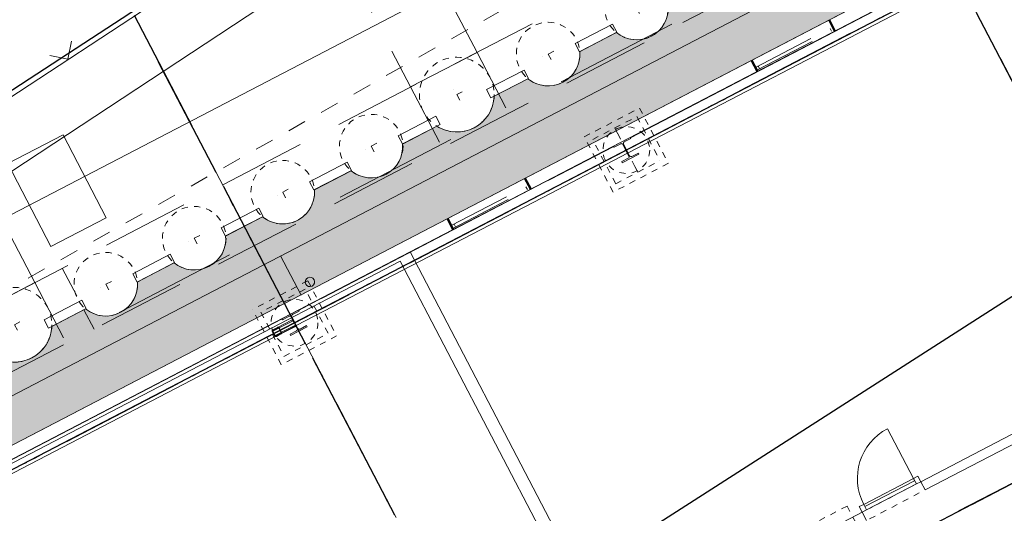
# Model space of a CAD drawing. Header units: metres. Extents: x -535942 to -530626, y -1087729 to -1086275.
# Tile 178 of 247: x -534200 to -534185, y -1086809 to -1086801. Entities that reach past the tile are written whole.
import ezdxf

# ---------------------------------------------------------------- set-up
doc = ezdxf.new("R2010")
doc.units = ezdxf.units.M
for name, pattern in [('A_CARA_07', [7, 5, -2]), ('A_CARA_15', [7.6, 5, -1.3, 0, -1.3]), ('B_CARA_02', [2, 1, -1]), ('B_CARA_03', [3, 2, -1]), ('B_CARA_12', [2.6, 1, -0.8, 0, -0.8]), ('C_1', [0.6, 0.3, -0.3]), ('Čerchovaná 20mm', [3000, 2000, -500, 0, -500]), ('Čerchovaná 3mm', [5, 3, -1, 0, -1])]:
    doc.linetypes.add(name, pattern=pattern)
for name, color, linetype in [('2', 7, 'Continuous'), ('23', 7, 'Continuous'), ('_blok katastr', 7, 'Continuous'), ('_blok SS sítě', 7, 'Continuous'), ('_blok zaměření - nové', 7, 'Continuous'), ('_základy', 7, 'Continuous'), ('CA_ZÁKLADY PAŽENÍ', 10, 'A_CARA_07'), ('RP_kom_odvodnění', 160, 'Continuous')]:
    doc.layers.add(name, color=color, linetype=linetype)
for name, color, linetype, lineweight in [('AG budovy tence', 240, 'Continuous', 18), ('AG budovy tluste', 240, 'Continuous', 50), ('AG kanal destova', 24, 'G_POTR_626_PN', 35), ('AG silno NN', 251, 'G_VED_660_PN', 13), ('CA_DVERE18', 8, 'Continuous', 9), ('CA_DVERE25', 7, 'Continuous', 9), ('CA_DVERE_NEVHRA1', 3, 'Čerchovaná 3mm', 13), ('CA_NEVHRA', 3, 'A_CARA_07', 9), ('CA_OKNA25', 7, 'Continuous', 13), ('CA_OSY', 5, 'A_CARA_15', 18), ('CA_POHHRA25', 7, 'Continuous', 25), ('CA_PROVIZORIA', 105, 'Continuous', 25), ('CA_REZY', 1, 'Continuous', 50), ('CA_ZAKLADY25', 7, 'Continuous', 18), ('RP_kom_popis', 240, 'Continuous', 35), ('RP_kom_srafy_chodnik', 31, 'Continuous', 18), ('RP_komunikace', 240, 'Continuous', 35)]:
    doc.layers.add(name, color=color, linetype=linetype, lineweight=lineweight)
doc.layers.add('AG_Demolice', color=7, linetype='Continuous', lineweight=25, true_color=0xff8000)
doc.layers.add('AG_revizni oblacek', color=111, linetype='Continuous', plot=False)
doc.layers.add('BT_hranice_parcel', color=7, linetype='Continuous', true_color=0x007f00)
doc.linetypes.add('G_POTR_626_PN', pattern='A,0.5,-1,2,-6.5,[8,hpfmlin.shx,S=1,R=0,X=0,Y=0],-6.5,2,-1,0.5', length=20)
doc.linetypes.add('G_POTR_632_PN', pattern='A,0.5,-1,2,-6.5,[13,hpfmlin.shx,S=1,R=0,X=0,Y=0],-6.5,2,-1,0.5', length=20)
doc.linetypes.add('G_VED_660_PN', pattern='A,0.5,-1,2,-6.5,[28,hpfmlin.shx,S=1,R=0,X=0,Y=0],-6.5,2,-1,0.5', length=20)

# ---------------------------------------------------------------- blocks, each defined once
blk = doc.blocks.new('_KATASTR')
at = {"layer": 'BT_hranice_parcel', "lineweight": -3}
for points in [[(-534493.78, -1086969.89), (-534465.8, -1086959.93), (-534429.9, -1086944.73), (-534384.85, -1086920.69), (-534356.67, -1086902.53), (-534277.7, -1086851.96), (-534273.32, -1086849.11), (-534236.73, -1086825.56), (-534052.87, -1086705.47), (-533854.49, -1086591.17)], [(-534124.29, -1086793.41), (-534124.09, -1086799.01), (-534126.44, -1086803.61), (-534131.44, -1086806.72), (-534166.27, -1086820.42), (-534181.33, -1086826.86), (-534198.96, -1086836), (-534207.29, -1086819.86), (-534135.23, -1086773.61), (-534124.29, -1086793.41)]]:
    blk.add_lwpolyline(points, dxfattribs=at)
blk = doc.blocks.new('SS nízké napětí')
at = {"layer": 'AG silno NN', "ltscale": 0.7}
blk.add_line((-534249.69672, -1086835.67045), (-534169.587, -1086782.793), dxfattribs=at)
blk = doc.blocks.new('Z212')
at = {"color": 0, "lineweight": -2}
for p, q in [((-0.21, 0.21), (0, 0)), ((0, 0), (0.21, 0.21))]:
    blk.add_line(p, q, dxfattribs=at)
blk = doc.blocks.new('Zaměření - zekan')
at = {"layer": '2', "color": 251, "linetype": 'C_1', "lineweight": 15}
blk.add_line((-534177.12, -1086791.84), (-534205.49, -1086807.9), dxfattribs=at)
at = {"layer": '23', "color": 252, "lineweight": 15}
blk.add_line((-534205.99, -1086805.6), (-534198.02, -1086800.37), dxfattribs=at)
at = {"layer": '23', "color": 252, "lineweight": 15, "rotation": 33.3}
blk.add_blockref('Z212', (-534199.72, -1086801.48), dxfattribs=at)
blk = doc.blocks.new('půdorys nový')
at = {"color": 251, "lineweight": 15}
for p, q in [((253.917, 82.811), (253.617, 82.811)), ((253.617, 82.811), (253.617, 82.792)), ((253.617, 82.792), (253.734, 82.792)), ((253.761, 82.765), (253.761, 82.557)), ((253.772, 82.557), (253.772, 82.765)), ((253.799, 82.792), (253.917, 82.792)), ((253.917, 82.792), (253.917, 82.811)), ((259.917, 82.811), (259.617, 82.811)), ((259.617, 82.811), (259.617, 82.792)), ((259.617, 82.792), (259.734, 82.792)), ((259.761, 82.765), (259.761, 82.557)), ((259.772, 82.557), (259.772, 82.765)), ((259.799, 82.792), (259.917, 82.792)), ((259.917, 82.792), (259.917, 82.811)), ((253.386, 82.701), (253.386, 82.621)), ((253.395, 82.621), (253.395, 82.701)), ((253.395, 82.701), (253.504, 82.701)), ((253.395, 82.621), (253.504, 82.621)), ((253.491, 82.721), (253.407, 82.721)), ((253.407, 82.713), (253.491, 82.713)), ((253.491, 82.609), (253.407, 82.609)), ((253.407, 82.601), (253.491, 82.601)), ((253.742, 82.721), (253.491, 82.721)), ((253.491, 82.721), (253.742, 82.721)), ((253.491, 82.601), (253.742, 82.601)), ((253.491, 82.601), (253.742, 82.601)), ((253.504, 82.701), (253.504, 82.621)), ((253.512, 82.621), (253.512, 82.701)), ((253.512, 82.701), (253.761, 82.701)), ((253.512, 82.621), (253.761, 82.621)), ((253.734, 82.53), (253.617, 82.53)), ((253.617, 82.53), (253.617, 82.511)), ((253.617, 82.511), (253.917, 82.511)), ((253.917, 82.53), (253.799, 82.53)), ((253.917, 82.511), (253.917, 82.53)), ((259.734, 82.53), (259.617, 82.53)), ((259.617, 82.53), (259.617, 82.511)), ((259.617, 82.511), (259.917, 82.511)), ((259.917, 82.53), (259.799, 82.53)), ((259.917, 82.511), (259.917, 82.53))]:
    blk.add_line(p, q, dxfattribs=at)
at = {"color": 251, "lineweight": 15, "flags": 128}
for points in [[(253.407, 82.721), (253.403, 82.721), (253.398, 82.719), (253.394, 82.717), (253.391, 82.714), (253.388, 82.71), (253.387, 82.706), (253.386, 82.701)], [(253.386, 82.621), (253.387, 82.617), (253.388, 82.613), (253.391, 82.609), (253.394, 82.606), (253.398, 82.603), (253.403, 82.602), (253.407, 82.601)], [(253.395, 82.701), (253.395, 82.704), (253.396, 82.707), (253.398, 82.709), (253.4, 82.711), (253.402, 82.712), (253.405, 82.713), (253.407, 82.713)], [(253.407, 82.609), (253.405, 82.61), (253.402, 82.611), (253.4, 82.612), (253.398, 82.614), (253.396, 82.616), (253.395, 82.619), (253.395, 82.621)], [(253.512, 82.701), (253.512, 82.706), (253.51, 82.71), (253.508, 82.714), (253.504, 82.717), (253.5, 82.719), (253.496, 82.721), (253.491, 82.721)], [(253.491, 82.713), (253.494, 82.713), (253.497, 82.712), (253.499, 82.711), (253.501, 82.709), (253.503, 82.707), (253.504, 82.704), (253.504, 82.701)], [(253.504, 82.621), (253.504, 82.619), (253.503, 82.616), (253.501, 82.614), (253.499, 82.612), (253.497, 82.611), (253.494, 82.61), (253.491, 82.609)], [(253.491, 82.601), (253.496, 82.602), (253.5, 82.603), (253.504, 82.606), (253.508, 82.609), (253.51, 82.613), (253.512, 82.617), (253.512, 82.621)]]:
    blk.add_lwpolyline(points, dxfattribs=at)
at = {"color": 251, "lineweight": 15}
for centre, start, end in [((253.734, 82.765), 0, 90), ((253.799, 82.765), 90, 180), ((259.734, 82.765), 0, 90), ((259.799, 82.765), 90, 180), ((253.734, 82.557), 270, 0), ((253.799, 82.557), 180, 270), ((259.734, 82.557), 270, 0), ((259.799, 82.557), 180, 270)]:
    blk.add_arc(centre, 0.027, start, end, dxfattribs=at)
for centre, start_param, end_param in [((253.742, 82.701), 4.712389, 6.283185), ((253.742, 82.621), 3.141593, 4.712389)]:
    blk.add_ellipse(centre, major_axis=(0, 0.02), ratio=0.953124, start_param=start_param, end_param=end_param, dxfattribs=at)
at = {"layer": 'CA_OKNA25', "color": 251, "linetype": 'B_CARA_12', "lineweight": 13}
for p, q in [((256.717, 82.882), (258.117, 82.882)), ((256.717, 82.832), (258.117, 82.832)), ((256.767, 82.882), (256.767, 82.832)), ((258.067, 82.882), (258.067, 82.832)), ((262.217, 82.882), (263.617, 82.882)), ((262.217, 82.832), (263.617, 82.832)), ((262.267, 82.882), (262.267, 82.832)), ((263.567, 82.882), (263.567, 82.832))]:
    blk.add_line(p, q, dxfattribs=at)
at = {"layer": 'CA_OSY', "color": 251, "lineweight": 15}
for p, q in [((253.767, 11.234), (253.767, 87.661)), ((265.767, 11.234), (265.767, 87.661)), ((224.853, 82.662), (319.849, 82.662)), ((224.853, 75.057), (318.349, 75.057))]:
    blk.add_line(p, q, dxfattribs=at)
at = {"layer": 'CA_POHHRA25', "color": 251, "lineweight": 15}
for p, q in [((254.367, 82.807), (254.267, 82.807)), ((258.467, 82.807), (258.367, 82.807)), ((253.763, 82.607), (247.771, 82.607)), ((254.267, 82.607), (253.771, 82.607)), ((258.367, 82.607), (254.267, 82.607)), ((259.763, 82.607), (258.367, 82.607)), ((265.607, 82.607), (259.771, 82.607))]:
    blk.add_line(p, q, dxfattribs=at)
at = {"layer": 'CA_REZY', "color": 251, "lineweight": 15}
for p, q in [((276.502, 83.011), (229.032, 83.011)), ((247.917, 82.807), (253.617, 82.807)), ((253.917, 82.807), (254.267, 82.807)), ((254.367, 82.807), (258.367, 82.807)), ((258.467, 82.807), (259.617, 82.807)), ((259.917, 82.807), (265.507, 82.807))]:
    blk.add_line(p, q, dxfattribs=at)
at = {"layer": 'CA_REZY', "color": 251}
for points in [[(256.717, 83.012), (256.717, 82.812)], [(258.117, 83.011), (258.117, 82.812)], [(262.217, 83.011), (262.217, 82.807)], [(263.617, 83.012), (263.617, 82.807)]]:
    blk.add_lwpolyline(points, dxfattribs=at)
at = {"layer": 'CA_REZY', "color": 251, "lineweight": 15}
for start, end in [(90, 180), (180, 0), (0, 90)]:
    blk.add_arc((254.289, 83.128), 0.075, start, end, dxfattribs=at)
blk = doc.blocks.new('A$Cf874449e')
at = {"layer": 'CA_PROVIZORIA', "color": 251, "linetype": 'Continuous', "lineweight": 15, "ltscale": 0.25}
blk.add_lwpolyline([(22.1, 2.89), (22.1, 4.39), (21.1, 4.39), (21.1, 2.89)], close=True, dxfattribs=at)
at = {"layer": 'CA_PROVIZORIA', "color": 251, "linetype": 'G_POTR_632_PN', "lineweight": 15}
blk.add_lwpolyline([(11.825, 3.64), (40, 3.64), (40, 3.288)], dxfattribs=at)
blk = doc.blocks.new('A$C137ecb03')
at = {"layer": 'CA_OSY', "color": 0, "ltscale": 0.25}
for p, q in [((375, 275), (375, 475)), ((475, 375), (275, 375))]:
    blk.add_line(p, q, dxfattribs=at)
at = {"layer": 'CA_ZÁKLADY PAŽENÍ', "color": 0, "lineweight": -2, "ltscale": 0.5}
blk.add_circle((375, 375), 600, dxfattribs=at)
blk = doc.blocks.new('A$C5bbdcc0f')
at = {"layer": 'CA_OSY', "color": 0, "ltscale": 0.25}
for p, q in [((450, 350), (450, 550)), ((550, 450), (350, 450))]:
    blk.add_line(p, q, dxfattribs=at)
at = {"layer": 'CA_ZÁKLADY PAŽENÍ', "color": 0, "lineweight": -2, "ltscale": 0.5}
blk.add_circle((450, 450), 510, dxfattribs=at)
blk = doc.blocks.new('A$Ce203e9d8')
at = {"layer": 'AG_revizni oblacek', "ltscale": 0.5}
for p, q in [((-4.914, 0), (88.706, 0)), ((-4.914, -7.605), (88.706, -7.605))]:
    blk.add_line(p, q, dxfattribs=at)
at = {"layer": 'CA_ZÁKLADY PAŽENÍ', "color": 251, "linetype": 'B_CARA_03', "lineweight": 13, "ltscale": 0.5}
for p, q in [((20.6, 2.495), (20.6, 1.395)), ((27.4, 2.495), (27.4, 1.395)), ((28.6, 2.495), (28.6, 1.395))]:
    blk.add_line(p, q, dxfattribs=at)
at = {"layer": 'CA_ZÁKLADY PAŽENÍ', "color": 251, "linetype": 'B_CARA_03', "lineweight": 13, "ltscale": 0.25}
blk.add_line((21.1, 2.495), (21.1, 1.395), dxfattribs=at)
at = {"layer": 'CA_ZÁKLADY PAŽENÍ', "color": 251, "linetype": 'B_CARA_03', "lineweight": 13, "ltscale": 0.7}
for points in [[(19.4, 2.495), (20.6, 2.495), (20.6, 5.245), (19.4, 5.245)], [(27.4, 2.495), (28.6, 2.495), (28.6, 5.245), (27.4, 5.245)], [(82.1, 1.395), (82.1, 2.495), (-2.95, 2.495), (-2.95, -4.227), (-4.84, -6.117), (-4.062, -6.895), (-1.85, -4.683), (-1.85, 1.395)], [(20.46, 1.895), (20.46, 1.745), (21.14, 1.745), (21.14, 1.895)], [(22.06, 1.895), (22.06, 1.745), (22.74, 1.745), (22.74, 1.895)], [(23.66, 1.895), (23.66, 1.745), (24.34, 1.745), (24.34, 1.895)], [(25.26, 1.895), (25.26, 1.745), (25.94, 1.745), (25.94, 1.895)], [(26.86, 1.895), (26.86, 1.745), (27.54, 1.745), (27.54, 1.895)], [(28.46, 1.895), (28.46, 1.745), (29.14, 1.745), (29.14, 1.895)], [(30.06, 1.895), (30.06, 1.745), (30.74, 1.745), (30.74, 1.895)]]:
    blk.add_lwpolyline(points, close=True, dxfattribs=at)
at = {"layer": 'CA_POHHRA25', "color": 251, "linetype": 'B_CARA_03', "lineweight": 13, "xscale": 0.001, "yscale": 0.001, "zscale": 0.001}
for name, p in [('A$C137ecb03', (19.625, 1.67)), ('A$C137ecb03', (27.625, 1.67)), ('A$C5bbdcc0f', (21.15, 1.495)), ('A$C5bbdcc0f', (22.75, 1.495)), ('A$C5bbdcc0f', (24.35, 1.495)), ('A$C5bbdcc0f', (25.95, 1.495)), ('A$C5bbdcc0f', (29.15, 1.495)), ('A$C5bbdcc0f', (30.75, 1.495))]:
    blk.add_blockref(name, p, dxfattribs=at)
blk = doc.blocks.new('přeložka náhon')
at = {"layer": 'AG kanal destova', "color": 251, "lineweight": 13, "ltscale": 0.7}
for points in [[(-534216.218, -1086815.005), (-534172.405, -1086792.184)], [(-534195.98, -1086805.265), (-534196.308, -1086804.634)]]:
    blk.add_lwpolyline(points, dxfattribs=at)
at = {"layer": 'RP_kom_odvodnění', "color": 251, "linetype": 'B_CARA_02', "lineweight": 13, "ltscale": 2}
blk.add_line((-534143.929, -1086776.868), (-534218.176, -1086815.599), dxfattribs=at)
blk = doc.blocks.new('A$Cf8a33a96')
at = {"layer": 'AG_revizni oblacek', "linetype": 'Čerchovaná 20mm'}
for p, q in [((224960, -9246), (224960, 67435)), ((236960, -9246), (236960, 67435)), ((196046, 62435), (289987, 62435)), ((196046, 54830), (289987, 54830))]:
    blk.add_line(p, q, dxfattribs=at)
at = {"layer": 'CA_NEVHRA', "color": 252, "lineweight": 13}
for p, q in [((224960, 62736), (224960, 62935)), ((230960, 62736), (230960, 62935)), ((224960, 62435), (224960, 62736)), ((230960, 62435), (230960, 62736)), ((224760, 62435), (224460, 62435)), ((224960, 62435), (224760, 62435)), ((224960, 62435), (224960, 62136)), ((224960, 62435), (225160, 62435)), ((225160, 62435), (225460, 62435)), ((230760, 62435), (230460, 62435)), ((230960, 62435), (230760, 62435)), ((230960, 62435), (230960, 62136)), ((230960, 62435), (231160, 62435)), ((231160, 62435), (231460, 62435)), ((224960, 62136), (224960, 61935)), ((230960, 62136), (230960, 61935))]:
    blk.add_line(p, q, dxfattribs=at)
for centre in [(224960, 62435), (230960, 62435)]:
    blk.add_circle(centre, 375, dxfattribs=at)
at = {"layer": 'CA_ZAKLADY25', "color": 252, "linetype": 'B_CARA_03', "lineweight": 13}
for p, q in [((224460, 61935), (224460, 62935)), ((225460, 62935), (224460, 62935)), ((225460, 62935), (225460, 61935)), ((230460, 61935), (230460, 62935)), ((230460, 62935), (231460, 62935)), ((231460, 62935), (231460, 61935)), ((225360, 62835), (224560, 62835)), ((224560, 62835), (224560, 62035)), ((225360, 62035), (225360, 62835)), ((230560, 62035), (230560, 62835)), ((230560, 62835), (231360, 62835)), ((231360, 62835), (231360, 62035)), ((225460, 61935), (224460, 61935)), ((224560, 62035), (225360, 62035)), ((231460, 61935), (230460, 61935)), ((230560, 62035), (231360, 62035)), ((231460, 55731), (230460, 55731)), ((231460, 55731), (231460, 54731))]:
    blk.add_line(p, q, dxfattribs=at)
blk = doc.blocks.new('A$C3fb6d5f6')
at = {"layer": 'AG_revizni oblacek', "linetype": 'Čerchovaná 20mm'}
for p, q in [((24935, -15041), (24935, 7540)), ((36935, -15041), (36935, 7540)), ((-4209, 0), (91101, 0)), ((-4209, -7605), (91101, -7605))]:
    blk.add_line(p, q, dxfattribs=at)
at = {"layer": 'CA_DVERE18', "color": 240, "lineweight": 13}
for p, q in [((32585, -6805), (32585, -5905)), ((31685, -6905), (32585, -6905))]:
    blk.add_line(p, q, dxfattribs=at)
blk.add_arc((32585, -6805), 900, 90, 180, dxfattribs=at)
at = {"layer": 'CA_DVERE25', "color": 240, "lineweight": 13}
for p, q in [((31605, -6905), (31605, -6805)), ((31605, -6805), (31685, -6805)), ((31685, -6905), (31605, -6905)), ((31685, -6845), (31685, -6805)), ((31685, -6805), (32585, -6805)), ((31685, -6805), (31685, -6905)), ((32585, -6845), (31685, -6845)), ((32585, -6805), (32585, -6845)), ((32585, -6905), (32585, -6805)), ((32585, -6805), (32665, -6805)), ((32665, -6905), (32585, -6905)), ((32665, -6805), (32665, -6905))]:
    blk.add_line(p, q, dxfattribs=at)
at = {"layer": 'CA_DVERE_NEVHRA1', "color": 240, "lineweight": 13}
for p, q in [((31685, -6905), (32585, -6905)), ((31660, -7055), (32610, -7055))]:
    blk.add_line(p, q, dxfattribs=at)
at = {"layer": 'CA_POHHRA25', "color": 240, "lineweight": 13}
blk.add_line((27105, 150), (26955, 150), dxfattribs=at)
at = {"layer": 'CA_REZY', "color": 240, "lineweight": 13}
for p, q in [((19236, 150), (26955, 150)), ((19296, 90), (26895, 90)), ((26895, 90), (26895, -6845)), ((27105, 150), (39870, 150)), ((27105, -6905), (27105, 150)), ((31605, -6905), (30605, -6905)), ((31605, -7055), (31605, -6905)), ((42965, -6905), (32665, -6905)), ((32665, -6905), (32665, -7055)), ((32665, -7055), (44216, -7055))]:
    blk.add_line(p, q, dxfattribs=at)
blk = doc.blocks.new('komunikace')
at = {"layer": 'RP_kom_srafy_chodnik', "transparency": 33554559}
h = blk.add_hatch(color=256, dxfattribs=at)
h.dxf.hatch_style = 1
edge = h.paths.add_edge_path()
edge.add_arc((-534190.597, -1086800.657), 0.51, 230.6022, 297.5134)
edge.add_arc((-534190.579, -1086800.676), 0.485, 296.6384, 366.3416)
edge.add_line((-534190.097, -1086800.622), (-534189.502, -1086800.312))
edge.add_arc((-534189.178, -1086799.918), 0.51, 230.6022, 297.5135)
edge.add_arc((-534189.159, -1086799.938), 0.484, 296.5119, 366.4681)
edge.add_line((-534188.678, -1086799.883), (-534188.075, -1086799.569))
edge.add_arc((-534187.755, -1086799.205), 0.485, 228.6767, 298.4671)
edge.add_arc((-534187.74, -1086799.198), 0.484, 296.5271, 366.383)
edge.add_line((-534187.259, -1086799.144), (-534186.709, -1086798.857))
edge.add_arc((-534186.386, -1086798.351), 0.6, 237.5235, 297.5034)
edge.add_arc((-534186.386, -1086798.351), 0.6, 297.5058, 357.5211)
edge.add_line((-534185.787, -1086798.377), (-534185.245, -1086798.095))
edge.add_arc((-534184.925, -1086797.71), 0.501, 230.2905, 298.3517)
edge.add_arc((-534184.912, -1086797.703), 0.501, 296.6705, 364.7411)
edge.add_line((-534184.413, -1086797.662), (-534183.826, -1086797.356))
edge.add_arc((-534183.502, -1086796.962), 0.51, 230.6096, 297.5061)
edge.add_arc((-534183.491, -1086796.973), 0.495, 296.9797, 365.5701)
edge.add_line((-534182.998, -1086796.925), (-534182.761, -1086796.801))
edge.add_arc((-534182.437, -1086796.407), 0.511, 230.629, 297.442)
edge.add_arc((-534182.517, -1086796.331), 0.615, 300.766, 357.9022)
edge.add_line((-534181.902, -1086796.354), (-534181.697, -1086796.247))
edge.add_arc((-534181.373, -1086795.853), 0.51, 230.6022, 297.5134)
edge.add_arc((-534181.354, -1086795.872), 0.484, 296.5119, 366.4681)
edge.add_line((-534180.873, -1086795.818), (-534180.633, -1086795.693))
edge.add_arc((-534180.306, -1086795.292), 0.517, 230.8432, 296.8719)
edge.add_arc((-534180.317, -1086795.297), 0.517, 298.1532, 364.1855)
edge.add_line((-534179.801, -1086795.259), (-534179.569, -1086795.138))
edge.add_arc((-534179.244, -1086794.741), 0.513, 230.7157, 297.201)
edge.add_arc((-534179.249, -1086794.744), 0.514, 297.8313, 364.3057)
edge.add_line((-534178.736, -1086794.705), (-534178.504, -1086794.584))
edge.add_arc((-534178.179, -1086794.186), 0.514, 230.7288, 297.1726)
edge.add_arc((-534178.185, -1086794.189), 0.514, 297.8558, 364.2966)
edge.add_line((-534177.672, -1086794.151), (-534177.44, -1086794.03))
edge.add_arc((-534177.114, -1086793.631), 0.515, 230.7731, 297.0531)
edge.add_arc((-534177.122, -1086793.634), 0.515, 297.9755, 364.2521)
edge.add_line((-534176.608, -1086793.596), (-534176.376, -1086793.475))
edge.add_arc((-534176.055, -1086793.089), 0.502, 230.3119, 298.2776)
edge.add_arc((-534176.044, -1086793.083), 0.502, 296.7531, 364.7112)
edge.add_line((-534175.544, -1086793.042), (-534175.311, -1086792.921))
edge.add_arc((-534174.987, -1086792.525), 0.512, 230.6591, 297.3613)
edge.add_arc((-534174.99, -1086792.527), 0.512, 297.6657, 364.3677)
edge.add_line((-534174.479, -1086792.488), (-534174.247, -1086792.367))
edge.add_arc((-534173.924, -1086791.973), 0.51, 230.6022, 297.5134)
edge.add_arc((-534173.924, -1086791.973), 0.51, 297.5134, 364.4247)
edge.add_line((-534173.415, -1086791.933), (-534173.183, -1086791.812))
edge.add_arc((-534172.859, -1086791.418), 0.51, 230.6022, 297.5134)
edge.add_arc((-534172.859, -1086791.418), 0.51, 297.5134, 364.4247)
edge.add_line((-534172.351, -1086791.379), (-534172.119, -1086791.258))
edge.add_arc((-534171.795, -1086790.863), 0.511, 230.629, 297.442)
edge.add_arc((-534171.874, -1086790.788), 0.615, 300.766, 357.9022)
edge.add_line((-534171.259, -1086790.81), (-534171.054, -1086790.704))
edge.add_arc((-534170.731, -1086790.31), 0.51, 230.6022, 297.5135)
edge.add_arc((-534170.711, -1086790.329), 0.484, 296.5119, 366.4681)
edge.add_line((-534170.23, -1086790.274), (-534169.99, -1086790.149))
edge.add_arc((-534169.663, -1086789.748), 0.517, 230.8432, 296.8719)
edge.add_arc((-534169.674, -1086789.754), 0.517, 298.1532, 364.1855)
edge.add_line((-534169.158, -1086789.716), (-534168.926, -1086789.595))
edge.add_arc((-534168.601, -1086789.198), 0.513, 230.7157, 297.201)
edge.add_arc((-534168.606, -1086789.2), 0.514, 297.8313, 364.3057)
edge.add_line((-534168.094, -1086789.162), (-534167.862, -1086789.041))
edge.add_arc((-534167.536, -1086788.643), 0.514, 230.7288, 297.1726)
edge.add_arc((-534167.542, -1086788.646), 0.514, 297.8558, 364.2966)
edge.add_line((-534167.029, -1086788.607), (-534166.797, -1086788.486))
edge.add_arc((-534166.471, -1086788.087), 0.515, 230.7731, 297.0531)
edge.add_arc((-534166.479, -1086788.091), 0.515, 297.9755, 364.2521)
edge.add_line((-534165.965, -1086788.053), (-534165.733, -1086787.932))
edge.add_arc((-534165.413, -1086787.546), 0.502, 230.3119, 298.2776)
edge.add_arc((-534165.401, -1086787.54), 0.502, 296.7531, 364.7112)
edge.add_line((-534164.901, -1086787.498), (-534164.669, -1086787.378))
edge.add_arc((-534164.344, -1086786.982), 0.512, 230.6591, 297.3613)
edge.add_arc((-534164.347, -1086786.983), 0.512, 297.6657, 364.3677)
edge.add_line((-534163.836, -1086786.944), (-534163.604, -1086786.823))
edge.add_arc((-534163.281, -1086786.429), 0.51, 230.6022, 297.5134)
edge.add_arc((-534163.281, -1086786.429), 0.51, 297.5134, 364.4247)
edge.add_line((-534162.772, -1086786.39), (-534162.54, -1086786.269))
edge.add_arc((-534162.216, -1086785.875), 0.51, 230.6022, 297.5134)
edge.add_arc((-534162.216, -1086785.875), 0.51, 297.5134, 364.4247)
edge.add_line((-534161.708, -1086785.835), (-534161.476, -1086785.715))
edge.add_arc((-534161.15, -1086785.315), 0.515, 230.7807, 297.0393)
edge.add_arc((-534161.158, -1086785.319), 0.515, 297.9861, 364.2478)
edge.add_line((-534160.644, -1086785.281), (-534160.412, -1086785.16))
edge.add_arc((-534160.088, -1086784.766), 0.51, 230.6022, 297.5134)
edge.add_arc((-534160.088, -1086784.766), 0.51, 297.5135, 364.4247)
edge.add_line((-534159.579, -1086784.727), (-534159.347, -1086784.606))
edge.add_arc((-534159.024, -1086784.213), 0.509, 230.5614, 297.6225)
edge.add_arc((-534159.022, -1086784.212), 0.509, 297.4043, 364.4656)
edge.add_line((-534158.515, -1086784.172), (-534158.283, -1086784.051))
edge.add_arc((-534157.959, -1086783.657), 0.51, 230.6022, 297.5134)
edge.add_arc((-534157.959, -1086783.657), 0.51, 297.5134, 364.4247)
edge.add_line((-534157.451, -1086783.618), (-534157.219, -1086783.497))
edge.add_arc((-534156.891, -1086783.093), 0.521, 230.955, 296.5799)
edge.add_arc((-534156.906, -1086783.101), 0.521, 298.4411, 364.0778)
edge.add_line((-534156.387, -1086783.064), (-534156.154, -1086782.943))
edge.add_arc((-534155.829, -1086782.546), 0.513, 230.7043, 297.2417)
edge.add_arc((-534155.834, -1086782.548), 0.513, 297.7849, 364.3229)
edge.add_line((-534155.322, -1086782.509), (-534155.09, -1086782.388))
edge.add_arc((-534154.76, -1086781.978), 0.527, 231.1582, 296.049)
edge.add_arc((-534154.783, -1086781.991), 0.527, 298.9633, 363.8833)
edge.add_line((-534154.258, -1086781.955), (-534154.026, -1086781.834))
edge.add_arc((-534153.703, -1086781.443), 0.507, 230.5092, 297.7622)
edge.add_arc((-534153.699, -1086781.441), 0.507, 297.2643, 364.5181)
edge.add_line((-534153.194, -1086781.401), (-534152.962, -1086781.28))
edge.add_arc((-534152.639, -1086780.888), 0.507, 230.5121, 297.7544)
edge.add_arc((-534152.635, -1086780.886), 0.507, 297.2721, 364.5152)
edge.add_line((-534152.129, -1086780.846), (-534151.897, -1086780.725))
edge.add_arc((-534151.572, -1086780.327), 0.514, 230.7449, 297.134)
edge.add_arc((-534151.578, -1086780.33), 0.514, 297.8919, 364.283)
edge.add_line((-534151.065, -1086780.292), (-534150.833, -1086780.171))
edge.add_arc((-534150.505, -1086779.767), 0.521, 230.96, 296.5667)
edge.add_arc((-534150.52, -1086779.775), 0.521, 298.457, 364.0701)
edge.add_line((-534150.001, -1086779.738), (-534149.769, -1086779.617))
edge.add_arc((-534149.445, -1086779.223), 0.51, 230.6022, 297.5134)
edge.add_arc((-534149.445, -1086779.223), 0.51, 297.5135, 364.4247)
edge.add_line((-534148.937, -1086779.183), (-534148.704, -1086779.062))
edge.add_arc((-534148.387, -1086778.683), 0.495, 230.0805, 298.9236)
edge.add_arc((-534148.365, -1086778.672), 0.495, 296.0933, 364.9563)
edge.add_line((-534147.872, -1086778.629), (-534147.64, -1086778.508))
edge.add_arc((-534147.312, -1086778.104), 0.52, 230.9384, 296.6233)
edge.add_arc((-534147.327, -1086778.112), 0.52, 298.3982, 364.0938)
edge.add_line((-534146.808, -1086778.075), (-534146.576, -1086777.954))
edge.add_arc((-534146.254, -1086777.565), 0.504, 230.4071, 298.0366)
edge.add_arc((-534146.246, -1086777.561), 0.504, 296.9921, 364.6137)
edge.add_line((-534145.744, -1086777.52), (-534143.694, -1086776.453))
edge.add_line((-534143.694, -1086776.453), (-534143.049, -1086777.69))
edge.add_line((-534143.049, -1086777.69), (-534218.197, -1086816.832))
edge.add_line((-534218.197, -1086816.832), (-534214.85, -1086823.257))
edge.add_line((-534214.85, -1086823.257), (-534215.863, -1086823.775))
edge.add_line((-534215.863, -1086823.775), (-534216.988, -1086821.62))
edge.add_arc((-534217.441, -1086821.855), 0.51, 27.5135, 94.4247)
edge.add_line((-534217.48, -1086821.347), (-534217.786, -1086820.76))
edge.add_arc((-534218.18, -1086820.436), 0.51, 320.6022, 387.5135)
edge.add_arc((-534218.18, -1086820.436), 0.51, 27.5052, 94.4329)
edge.add_line((-534218.219, -1086819.928), (-534218.525, -1086819.341))
edge.add_arc((-534218.914, -1086819.019), 0.505, 320.4173, 388.0071)
edge.add_arc((-534218.918, -1086819.012), 0.505, 27.02, 94.6095)
edge.add_line((-534218.958, -1086818.509), (-534219.264, -1086817.922))
edge.add_arc((-534219.658, -1086817.598), 0.51, 320.6022, 387.5134)
edge.add_arc((-534219.658, -1086817.598), 0.51, 27.5135, 94.4247)
edge.add_line((-534219.697, -1086817.09), (-534220.003, -1086816.503))
edge.add_arc((-534220.41, -1086816.173), 0.524, 320.9473, 345.6306)
edge.add_arc((-534220.157, -1086816.214), 0.27, 340.8829, 375.0986)
edge.add_line((-534219.897, -1086816.144), (-534219.302, -1086815.834))
edge.add_arc((-534218.978, -1086815.44), 0.51, 230.6022, 297.5134)
edge.add_arc((-534218.96, -1086815.458), 0.485, 296.6384, 366.3416)
edge.add_line((-534218.478, -1086815.405), (-534217.883, -1086815.095))
edge.add_arc((-534217.559, -1086814.701), 0.51, 230.6022, 297.5134)
edge.add_arc((-534217.539, -1086814.72), 0.484, 296.5119, 366.4681)
edge.add_line((-534217.059, -1086814.666), (-534216.456, -1086814.352))
edge.add_arc((-534216.136, -1086813.988), 0.485, 228.6767, 298.4671)
edge.add_arc((-534216.121, -1086813.98), 0.484, 296.5271, 366.383)
edge.add_line((-534215.64, -1086813.927), (-534215.089, -1086813.64))
edge.add_arc((-534214.767, -1086813.134), 0.6, 237.5235, 297.5034)
edge.add_arc((-534214.767, -1086813.134), 0.6, 297.5058, 357.5211)
edge.add_line((-534214.168, -1086813.16), (-534213.626, -1086812.878))
edge.add_arc((-534213.306, -1086812.492), 0.501, 230.2905, 298.3517)
edge.add_arc((-534213.293, -1086812.486), 0.501, 296.6705, 364.7411)
edge.add_line((-534212.794, -1086812.444), (-534212.207, -1086812.138))
edge.add_arc((-534211.883, -1086811.744), 0.51, 230.6096, 297.5061)
edge.add_arc((-534211.872, -1086811.756), 0.495, 296.9797, 365.5701)
edge.add_line((-534211.379, -1086811.707), (-534210.788, -1086811.399))
edge.add_arc((-534210.464, -1086811.005), 0.51, 230.6022, 290.0863)
edge.add_arc((-534210.464, -1086811.005), 0.51, 290.0863, 364.4247)
edge.add_line((-534209.955, -1086810.966), (-534209.369, -1086810.66))
edge.add_arc((-534209.045, -1086810.266), 0.51, 230.6022, 297.5134)
edge.add_arc((-534209.027, -1086810.285), 0.485, 296.6384, 366.3416)
edge.add_line((-534208.544, -1086810.231), (-534207.994, -1086809.944))
edge.add_arc((-534207.672, -1086809.438), 0.6, 237.5135, 297.5134)
edge.add_arc((-534207.671, -1086809.439), 0.599, 297.4609, 357.566)
edge.add_line((-534207.073, -1086809.464), (-534206.53, -1086809.182))
edge.add_arc((-534206.207, -1086808.788), 0.51, 230.605, 297.5107)
edge.add_arc((-534206.206, -1086808.788), 0.51, 297.4893, 364.4489)
edge.add_line((-534205.698, -1086808.748), (-534205.111, -1086808.443))
edge.add_arc((-534204.788, -1086808.049), 0.51, 230.6022, 297.5134)
edge.add_arc((-534204.77, -1086808.067), 0.485, 296.6384, 366.3416)
edge.add_line((-534204.287, -1086808.014), (-534203.692, -1086807.704))
edge.add_arc((-534203.369, -1086807.31), 0.51, 230.6022, 297.5135)
edge.add_arc((-534203.349, -1086807.329), 0.484, 296.5119, 366.4681)
edge.add_line((-534202.868, -1086807.274), (-534202.265, -1086806.96))
edge.add_arc((-534201.945, -1086806.596), 0.485, 228.6767, 298.4671)
edge.add_arc((-534201.93, -1086806.589), 0.484, 296.5271, 366.383)
edge.add_line((-534201.449, -1086806.535), (-534200.899, -1086806.249))
edge.add_arc((-534200.577, -1086805.742), 0.6, 237.5235, 297.5034)
edge.add_arc((-534200.577, -1086805.743), 0.6, 297.5058, 357.5211)
edge.add_line((-534199.977, -1086805.769), (-534199.435, -1086805.486))
edge.add_arc((-534199.115, -1086805.101), 0.501, 230.2905, 298.3517)
edge.add_arc((-534199.102, -1086805.094), 0.501, 296.6705, 364.7411)
edge.add_line((-534198.603, -1086805.053), (-534198.016, -1086804.747))
edge.add_arc((-534197.692, -1086804.353), 0.51, 230.6096, 297.5061)
edge.add_arc((-534197.681, -1086804.364), 0.495, 296.9797, 365.5701)
edge.add_line((-534197.189, -1086804.316), (-534196.597, -1086804.008))
edge.add_arc((-534196.273, -1086803.614), 0.51, 230.6022, 290.0863)
edge.add_arc((-534196.273, -1086803.614), 0.51, 290.0863, 364.4247)
edge.add_line((-534195.765, -1086803.575), (-534195.178, -1086803.269))
edge.add_arc((-534194.854, -1086802.875), 0.51, 230.6022, 297.5134)
edge.add_arc((-534194.836, -1086802.893), 0.485, 296.6384, 366.3416)
edge.add_line((-534194.354, -1086802.84), (-534193.804, -1086802.553))
edge.add_arc((-534193.482, -1086802.047), 0.6, 237.5135, 297.5134)
edge.add_arc((-534193.481, -1086802.048), 0.599, 297.4609, 357.566)
edge.add_line((-534192.882, -1086802.073), (-534192.34, -1086801.791))
edge.add_arc((-534192.016, -1086801.396), 0.51, 230.605, 297.5107)
edge.add_arc((-534192.016, -1086801.397), 0.51, 297.4893, 364.4489)
edge.add_line((-534191.508, -1086801.357), (-534190.921, -1086801.051))
at = {"layer": 'RP_komunikace', "lineweight": 13}
blk.add_lwpolyline([(-534143.049, -1086777.69), (-534218.197, -1086816.832)], dxfattribs=at)
blk.add_lwpolyline([(-534200.899, -1086806.249, 0.267855), (-534200.3, -1086806.275, 0.26802), (-534199.977, -1086805.769), (-534199.435, -1086805.486, 0.306023), (-534198.877, -1086805.542, 0.306068), (-534198.603, -1086805.053), (-534198.016, -1086804.747, 0.300473), (-534197.457, -1086804.805, 0.30855), (-534197.189, -1086804.316), (-534196.597, -1086804.008, 0.265538), (-534196.098, -1086804.093, 0.336238), (-534195.765, -1086803.575), (-534195.178, -1086803.269, 0.300543), (-534194.619, -1086803.327, 0.313876), (-534194.354, -1086802.84), (-534193.804, -1086802.553, 0.267949), (-534193.204, -1086802.579, 0.26844), (-534192.882, -1086802.073), (-534192.34, -1086801.791, 0.300517), (-534191.781, -1086801.849, 0.300774), (-534191.508, -1086801.357), (-534190.921, -1086801.051, 0.300543), (-534190.362, -1086801.11, 0.313876), (-534190.097, -1086800.622)], format="xyb", dxfattribs=at)

msp = doc.modelspace()

# ---------------------------------------------------------------- hatches: boundary and pattern name
at = {"layer": 'AG_Demolice', "lineweight": -3}
h = msp.add_hatch(dxfattribs=at)
h.set_pattern_fill('ANSI31', color=253, scale=0.3)
h.set_pattern_definition([(72.51345, (0, 0), (-0.9084826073, 0.28620901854), [])])
edge = h.paths.add_edge_path()
edge.add_line((-534348.841, -1086934.302), (-534347.968, -1086936.438))
edge.add_line((-534347.968, -1086936.438), (-534319.478, -1086924.592))
edge.add_line((-534319.478, -1086924.592), (-534274.751, -1086905.167))
edge.add_line((-534274.751, -1086905.167), (-534233.125, -1086875.625))
edge.add_line((-534233.125, -1086875.625), (-534152.599, -1086830.989))
edge.add_line((-534152.599, -1086830.989), (-534105.758, -1086810.767))
edge.add_line((-534105.758, -1086810.767), (-534106.669, -1086808.657))
edge.add_line((-534106.669, -1086808.657), (-534153.614, -1086828.924))
edge.add_line((-534153.614, -1086828.924), (-534203.732, -1086856.704))
edge.add_line((-534203.732, -1086856.704), (-534235.331, -1086874.349))
edge.add_line((-534235.331, -1086874.349), (-534275.887, -1086903.154))
edge.add_line((-534275.887, -1086903.154), (-534320.377, -1086922.476))
edge.add_line((-534320.377, -1086922.476), (-534348.838, -1086934.311))

# ---------------------------------------------------------------- block references
at = {"layer": '_blok katastr', "lineweight": -3}
msp.add_blockref('_KATASTR', (0, 0), dxfattribs=at)
at = {"layer": '_blok SS sítě'}
msp.add_blockref('SS nízké napětí', (0, 0), dxfattribs=at)
at = {"layer": '_blok zaměření - nové', "linetype": 'ByBlock'}
msp.add_blockref('Zaměření - zekan', (0, 0), dxfattribs=at)
at = {"layer": '_základy', "xscale": 0.001, "yscale": 0.001, "zscale": 0.001, "rotation": 27.51344999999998}
msp.add_blockref('A$Cf8a33a96', (-534366.759, -1086965.005), dxfattribs=at)
at = {"layer": 'AG budovy tence', "rotation": 27.51344999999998}
for name, p in [('půdorys nový', (-534382.965, -1086996.251)), ('A$Ce203e9d8', (-534217.37, -1086816.795))]:
    msp.add_blockref(name, p, dxfattribs=at)
at = {"layer": 'AG budovy tluste'}
msp.add_blockref('přeložka náhon', (0, 0), dxfattribs=at)
at = {"layer": 'AG budovy tluste', "rotation": 27.51344999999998}
msp.add_blockref('A$Cf874449e', (-534217.37, -1086816.795), dxfattribs=at)
at = {"layer": 'CA_REZY', "xscale": 0.001, "yscale": 0.001, "zscale": 0.001, "rotation": 27.51344999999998}
msp.add_blockref('A$C3fb6d5f6', (-534218.199, -1086817.227), dxfattribs=at)
at = {"layer": 'RP_kom_popis'}
msp.add_blockref('komunikace', (0, 0), dxfattribs=at)

doc.saveas('drawing.dxf')
